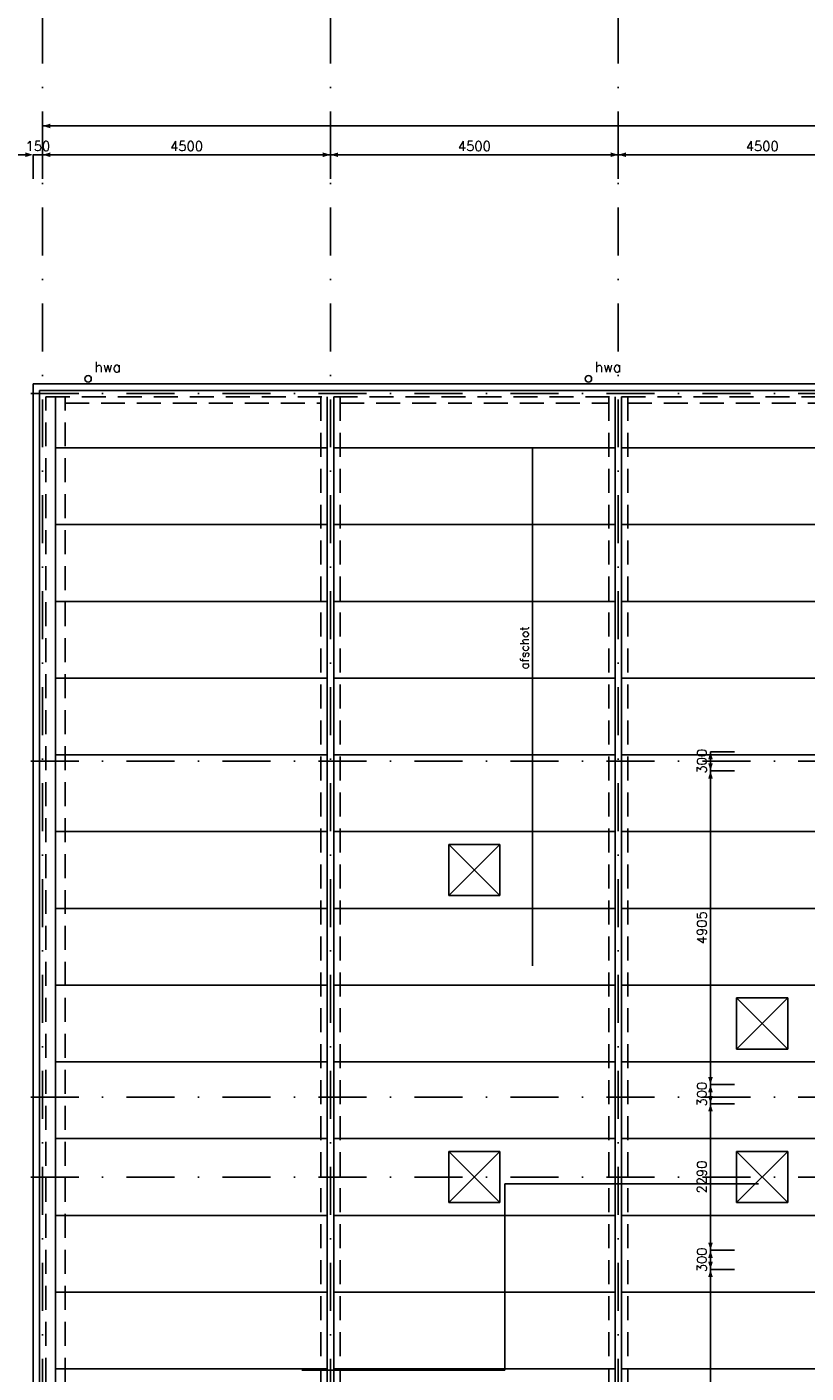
# Model space of a CAD drawing. Extents: x 10 to 84110, y 10 to 59410.
# Tile 5 of 16: x 16764 to 28945, y 26261 to 47310. Entities that reach past the tile are written whole.
import ezdxf
from ezdxf.enums import TextEntityAlignment as Align

# ---------------------------------------------------------------- set-up
doc = ezdxf.new("R2010")
doc.units = 0
doc.header["$LTSCALE"] = 60
doc.header["$MEASUREMENT"] = 0
doc.linetypes.add('DASHDOT', pattern=[25, 12.5, -6.25, 0, -6.25])
doc.linetypes.add('HIDDEN', pattern=[9.375, 6.25, -3.125])
doc.layers.get('0').update_dxf_attribs({"linetype": 'CONTINUOUS'})
for name, color, linetype in [('KANAALPLAAT', 15, 'CONTINUOUS'), ('LAAG18', 3, 'CONTINUOUS'), ('LAAG50', 1, 'CONTINUOUS'), ('LICHTKOEPEL', 3, 'CONTINUOUS'), ('MAAT15', 3, 'CONTINUOUS'), ('STRAMIEN', 3, 'DASHDOT'), ('TXT15', 3, 'CONTINUOUS'), ('TXT18', 3, 'CONTINUOUS')]:
    doc.layers.add(name, color=color, linetype=linetype)
doc.styles.add('ROMANS', font='romans')

# ---------------------------------------------------------------- blocks, each defined once
blk = doc.blocks.new('ZUDIMTUS')
at = {"color": 3}
blk.add_solid([(0, 0), (-800, -240), (-800, 240)], dxfattribs=at)
blk = doc.blocks.new('ZUDIMEND')
blk.add_line((-800, 0), (-1600, 0))
at = {"color": 3}
blk.add_solid([(0, 0), (-800, -240), (-800, 240)], dxfattribs=at)

msp = doc.modelspace()

# ---------------------------------------------------------------- linework, layer by layer
at = {"layer": 'KANAALPLAAT'}
for p, q in [((17210, 17127), (17210, 41527)), ((21460, 41527), (21460, 17127)), ((21560, 41527), (21560, 17127)), ((25960, 41527), (25960, 17127)), ((26060, 41527), (26060, 17127)), ((17210, 40727), (21460, 40727)), ((21560, 40727), (25960, 40727)), ((26060, 40727), (30460, 40727)), ((17210, 39527), (21460, 39527)), ((21560, 39527), (25960, 39527)), ((26060, 39527), (30460, 39527)), ((17210, 38327), (21460, 38327)), ((21560, 38327), (25960, 38327)), ((26060, 38327), (30460, 38327)), ((17210, 37127), (21460, 37127)), ((21560, 37127), (25960, 37127)), ((26060, 37127), (30460, 37127)), ((17210, 35927), (21460, 35927)), ((21560, 35927), (25960, 35927)), ((26060, 35927), (30360, 35927)), ((17210, 34727), (21460, 34727)), ((21560, 34727), (25960, 34727)), ((26060, 34727), (30460, 34727)), ((17210, 33527), (21460, 33527)), ((21560, 33527), (25960, 33527)), ((26060, 33527), (30460, 33527)), ((17210, 32327), (21460, 32327)), ((21560, 32327), (25960, 32327)), ((26060, 32327), (30460, 32327)), ((17210, 31127), (21460, 31127)), ((21560, 31127), (25960, 31127)), ((26060, 31127), (30460, 31127)), ((17210, 29927), (21460, 29927)), ((21560, 29927), (25960, 29927)), ((26060, 29927), (30460, 29927)), ((17210, 28727), (21460, 28727)), ((21560, 28727), (25960, 28727)), ((26060, 28727), (30460, 28727)), ((17210, 27527), (21460, 27527)), ((21560, 27527), (25960, 27527)), ((26060, 27527), (30460, 27527)), ((17210, 26327), (21460, 26327)), ((21560, 26327), (25960, 26327)), ((26060, 26327), (30460, 26327))]:
    msp.add_line(p, q, dxfattribs=at)
at = {"layer": 'LAAG18'}
for p, q in [((16860, 16927), (16860, 41727)), ((16860, 41727), (47045, 41727)), ((16960, 41627), (46945, 41627)), ((16960, 17027), (16960, 41627))]:
    msp.add_line(p, q, dxfattribs=at)
at = {"layer": 'LAAG18', "linetype": 'HIDDEN'}
for p, q in [((17060, 41527), (46860, 41527)), ((17060, 17127), (17060, 41527)), ((17360, 17127), (17360, 41527)), ((21360, 41527), (21360, 17127)), ((21660, 41527), (21660, 17127)), ((25860, 41527), (25860, 17127)), ((26160, 41527), (26160, 17127)), ((17360, 41427), (21360, 41427)), ((21660, 41427), (25860, 41427)), ((26160, 41427), (30360, 41427))]:
    msp.add_line(p, q, dxfattribs=at)
at = {"layer": 'LAAG18'}
for centre in [(17721, 41807), (25543, 41807)]:
    msp.add_circle(centre, 50, dxfattribs=at)
at = {"layer": 'LAAG50'}
for p, q in [((28201, 29220), (24234, 29220)), ((24234, 29220), (24234, 26305)), ((24234, 26305), (21062, 26305))]:
    msp.add_line(p, q, dxfattribs=at)
at = {"layer": 'LICHTKOEPEL'}
for p, q in [((23360, 34527), (24160, 33727)), ((23360, 33727), (24160, 34527)), ((23360, 34527), (23360, 33727)), ((24160, 34527), (23360, 34527)), ((24160, 34527), (24160, 33727)), ((24160, 33727), (23360, 33727)), ((28660, 32127), (27860, 32127)), ((27860, 32127), (27860, 31327)), ((27860, 31327), (28660, 32127)), ((27860, 32127), (28660, 31327)), ((28660, 32127), (28660, 31327)), ((28660, 31327), (27860, 31327)), ((24160, 29727), (23360, 29727)), ((23360, 29727), (23360, 28927)), ((23360, 28927), (24160, 29727)), ((23360, 29727), (24160, 28927)), ((24160, 29727), (24160, 28927)), ((27860, 29727), (28660, 28927)), ((27860, 28927), (28660, 29727)), ((27860, 29727), (27860, 28927)), ((28660, 29727), (27860, 29727)), ((28660, 29727), (28660, 28927)), ((24160, 28927), (23360, 28927)), ((28660, 28927), (27860, 28927))]:
    msp.add_line(p, q, dxfattribs=at)
at = {"layer": 'MAAT15'}
for p, q in [((17010, 45761), (65110, 45761)), ((17010, 45761), (17010, 45386)), ((16860, 45311), (16860, 44936)), ((16860, 45311), (17010, 45311)), ((17010, 45311), (21510, 45311)), ((17010, 45311), (17010, 44936)), ((17010, 45311), (17010, 44936)), ((21510, 45311), (26010, 45311)), ((21510, 45311), (21510, 44936)), ((26010, 45311), (30510, 45311)), ((26010, 45311), (26010, 44936)), ((27451, 35677), (27451, 35977)), ((27451, 35977), (27826, 35977)), ((27451, 30772), (27451, 35677)), ((27451, 35677), (27826, 35677)), ((27451, 30472), (27451, 30772)), ((27451, 30772), (27826, 30772)), ((27451, 28182), (27451, 30472)), ((27451, 30472), (27826, 30472)), ((27451, 27882), (27451, 28182)), ((27451, 28182), (27826, 28182)), ((27451, 22977), (27451, 27882)), ((27451, 27882), (27826, 27882))]:
    msp.add_line(p, q, dxfattribs=at)
at = {"layer": 'STRAMIEN'}
for p, q in [((17010, 47487), (17010, 15193)), ((21510, 47487), (21510, 15158)), ((26010, 47487), (26010, 15193)), ((10823, 41577), (48442, 41577)), ((10823, 35827), (47570, 35827)), ((10823, 30577), (66558, 30577)), ((10823, 29327), (70994, 29327))]:
    msp.add_line(p, q, dxfattribs=at)
at = {"layer": 'TXT15'}
msp.add_lwpolyline([(23360, 28927, 0, 81, 0), (23221, 28727, 0, 0, 0), (20873, 25347, 0, 0, 0), (20757, 25347, 0, 0, 0)], format="xyseb", dxfattribs=at)
at = {"layer": 'TXT18'}
msp.add_line((24670, 40713), (24670, 32628), dxfattribs=at)
msp.add_lwpolyline([(24670, 40980, 0, 81, 0), (24670, 40737, 0, 0, 0), (24670, 40713, 0, 0, 0)], format="xyseb", dxfattribs=at)

# ---------------------------------------------------------------- block references
at = {"layer": 'MAAT15', "xscale": 0.15, "yscale": 0.15, "zscale": 0.15}
for name, p, rotation in [('ZUDIMTUS', (17010, 45761), 180), ('ZUDIMTUS', (17010, 45311), 180), ('ZUDIMEND', (17010, 45311), 180), ('ZUDIMTUS', (21510, 45311), 180), ('ZUDIMTUS', (26010, 45311), 180), ('ZUDIMTUS', (27451, 35977), 90), ('ZUDIMTUS', (27451, 35677), 270), ('ZUDIMTUS', (27451, 35677), 90), ('ZUDIMTUS', (27451, 30772), 270), ('ZUDIMTUS', (27451, 30772), 90), ('ZUDIMTUS', (27451, 30472), 270), ('ZUDIMTUS', (27451, 30472), 90), ('ZUDIMTUS', (27451, 28182), 270), ('ZUDIMTUS', (27451, 28182), 90), ('ZUDIMTUS', (27451, 27882), 270), ('ZUDIMTUS', (27451, 27882), 90)]:
    msp.add_blockref(name, p, dxfattribs=dict(at, rotation=rotation))
for name, p in [('ZUDIMEND', (16860, 45311)), ('ZUDIMTUS', (21510, 45311)), ('ZUDIMTUS', (26010, 45311))]:
    msp.add_blockref(name, p, dxfattribs=at)

# ---------------------------------------------------------------- texts
at = {"layer": 'MAAT15', "style": 'ROMANS'}
for s, p in [('150', (16935, 45371)), ('4500', (19260, 45371)), ('4500', (23760, 45371)), ('4500', (28260, 45371))]:
    msp.add_text(s, height=150, dxfattribs=at).set_placement(p, align=Align.CENTER)
for s, p in [('300', (27391, 35827)), ('4905', (27391, 33224)), ('300', (27391, 30622)), ('2290', (27391, 29327)), ('300', (27391, 28032))]:
    msp.add_text(s, height=150, rotation=90, dxfattribs=at).set_placement(p, align=Align.CENTER)
at = {"layer": 'TXT15', "style": 'ROMANS'}
msp.add_text('afschot', height=135, rotation=90, dxfattribs=at).set_placement((24609, 37265))
at = {"layer": 'TXT18', "style": 'ROMANS'}
for p in [(17819, 41911), (25642, 41911)]:
    msp.add_text('hwa', height=162, dxfattribs=at).set_placement(p)

doc.saveas('drawing.dxf')
